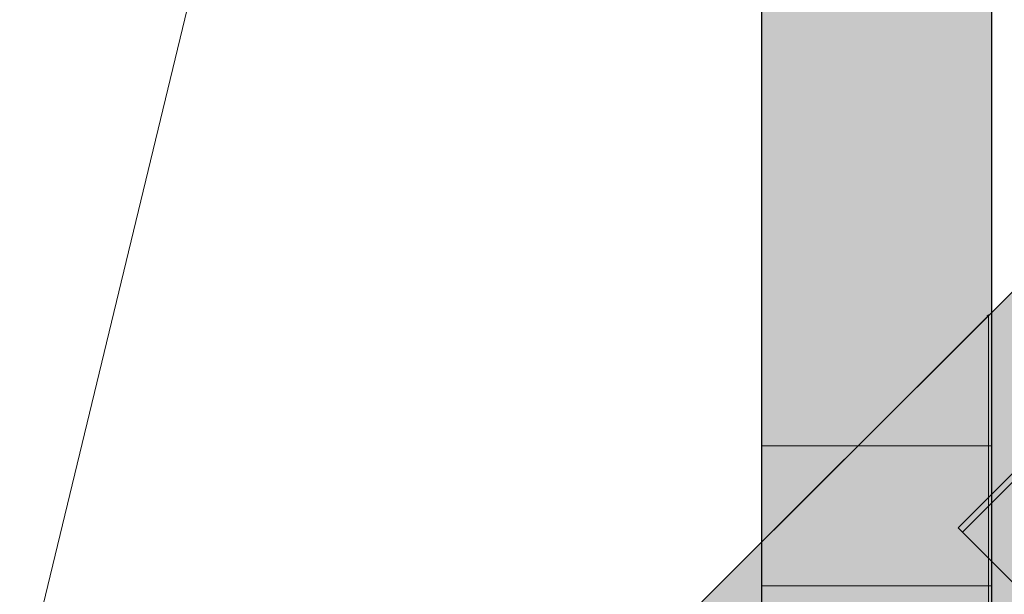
# Model space of a CAD drawing. Header units: millimetres. Extents: x -925 to 33700, y -14775 to 19578.
# Tile 53 of 163: x 5305 to 6529, y 6490 to 7204. Entities that reach past the tile are written whole.
import ezdxf

# ---------------------------------------------------------------- set-up
doc = ezdxf.new("R2010")
doc.units = ezdxf.units.MM
for name, color, linetype in [('FILL-WHITE', 7, 'Continuous'), ('LINE-CORE', 7, 'Continuous'), ('LINE-INK', 7, 'Continuous')]:
    doc.layers.add(name, color=color, linetype=linetype)

msp = doc.modelspace()

# ---------------------------------------------------------------- hatches: boundary and pattern name
at = {"layer": 'FILL-WHITE', "true_color": 0xffffff}
h = msp.add_hatch(color=7, dxfattribs=at)
h.dxf.hatch_style = 1
h.paths.add_polyline_path([(9478, 9805.3), (12447.3, 6836), (12447.3, 3557.6), (11696, 3557.6), (11696, 6275), (10662, 6275), (10662, 6350), (10651.9, 6511.1), (10621.7, 6669.4), (10571.9, 6822.2), (10503.4, 6967), (10417.4, 7101.2), (10315.4, 7222.6), (10199, 7329), (10070.2, 7418.7), (9931.4, 7490.1), (9784.8, 7541.9), (9633, 7573.4), (9478.5, 7584), (9324, 7573.4), (9172.2, 7541.9), (9025.6, 7490.1), (8886.8, 7418.7), (8758, 7329), (8641.6, 7222.6), (8539.6, 7101.2), (8453.6, 6967), (8385.1, 6822.2), (8335.3, 6669.4), (8305.1, 6511.1), (8295, 6350), (8295, 6275), (7261, 6275), (7261, 3557.6), (6508.8, 3557.6), (6508.8, 6836.1)])
h = msp.add_hatch(color=7, dxfattribs=at)
h.dxf.hatch_style = 1
h.paths.add_polyline_path([(9478, 9805.3), (12447.3, 6836), (12447.3, 3557.6), (11696, 3557.6), (11696, 6275), (10662, 6275), (10662, 6350), (10651.9, 6511.1), (10621.7, 6669.4), (10571.9, 6822.2), (10503.4, 6967), (10417.4, 7101.2), (10315.4, 7222.6), (10199, 7329), (10070.2, 7418.7), (9931.4, 7490.1), (9784.8, 7541.9), (9633, 7573.4), (9478.5, 7584), (9324, 7573.4), (9172.2, 7541.9), (9025.6, 7490.1), (8886.8, 7418.7), (8758, 7329), (8641.6, 7222.6), (8539.6, 7101.2), (8453.6, 6967), (8385.1, 6822.2), (8335.3, 6669.4), (8305.1, 6511.1), (8295, 6350), (8295, 6275), (7261, 6275), (7261, 3557.6), (6508.8, 3557.6), (6508.8, 6836.1)])
h = msp.add_hatch(color=7, dxfattribs=at)
h.dxf.hatch_style = 1
h.paths.add_polyline_path([(6471.3, 6572.5), (9478, 9579.2), (12840.7, 6216.5), (12835.2, 6211), (9478, 9568.1), (6476.8, 6567), (6471.3, 6572.5)])
h = msp.add_hatch(color=7, dxfattribs=at)
h.dxf.hatch_style = 1
h.paths.add_polyline_path([(6471.3, 6572.5), (9478, 9579.2), (12840.7, 6216.5), (12835.2, 6211), (9478, 9568.1), (6476.8, 6567), (6471.3, 6572.5)])
h = msp.add_hatch(color=7, dxfattribs=at)
h.dxf.hatch_style = 1
h.paths.add_polyline_path([(9478, 9568.1), (12835.2, 6211), (12702.5, 6078.3), (9478, 9302.8), (6609.5, 6434.3), (6476.8, 6567)])
h = msp.add_hatch(color=7, dxfattribs=at)
h.dxf.hatch_style = 1
h.paths.add_polyline_path([(9478, 9568.1), (12835.2, 6211), (12702.5, 6078.3), (9478, 9302.8), (6609.5, 6434.3), (6476.8, 6567)])
h = msp.add_hatch(color=7, dxfattribs=at)
h.dxf.hatch_style = 1
h.paths.add_polyline_path([(6226.9, 6674.1), (6227, 9227), (6512.7, 9227), (6512.6, 6674.1), (6226.9, 6674.1)])
h = msp.add_hatch(color=7, dxfattribs=at)
h.dxf.hatch_style = 1
h.paths.add_polyline_path([(6227.3, 3350), (6227.3, 9227), (6513, 9227), (6513, 3350), (6227.3, 3350)])
h = msp.add_hatch(color=7, dxfattribs=at)
h.dxf.hatch_style = 1
h.paths.add_polyline_path([(6227.2, 8900.5), (6512.9, 8900.5), (6512.9, 6500), (6227.2, 6500)])
h = msp.add_hatch(color=7, dxfattribs=at)
h.dxf.hatch_style = 1
h.paths.add_polyline_path([(6512.9, 8900.5), (6512.9, 6500), (6227.2, 6500), (6227.2, 8900.5)])
h = msp.add_hatch(color=7, dxfattribs=at)
h.dxf.hatch_style = 1
h.paths.add_polyline_path([(6152.9, 3557.6), (6152.9, 6480.2), (6508.5, 6835.8), (6508.7, 6837.4), (6508.8, 6837.4), (6508.8, 3557.6), (6508.5, 3557.6)])
h = msp.add_hatch(color=7, dxfattribs=at)
h.dxf.hatch_style = 1
h.paths.add_polyline_path([(6508.8, 6836.1), (6508.8, 3557.6), (6152.9, 3557.6), (6152.9, 6480.2)])
h = msp.add_hatch(color=7, dxfattribs=at)
h.dxf.hatch_style = 1
h.paths.add_polyline_path([(6507.2, 6836.1), (6507.2, 6836.3), (6507.2, 6836.5), (6507.2, 6836.5), (6508.8, 6836.1), (6507.2, 6836.1)])
h = msp.add_hatch(color=7, dxfattribs=at)
h.dxf.hatch_style = 1
h.paths.add_polyline_path([(6507.2, 6836.1), (6507.2, 6836.2), (6507.2, 6836.3), (6507.2, 6836.3), (6508.8, 6836.1), (6507.2, 6836.1)])
h = msp.add_hatch(color=7, dxfattribs=at)
h.dxf.hatch_style = 1
h.paths.add_polyline_path([(6226.9, 6674.1), (6512.6, 6674.1), (6512.6, 3350), (6226.9, 3350), (6226.9, 6674.1)])

# ---------------------------------------------------------------- linework, layer by layer
at = {"layer": 'LINE-CORE', "lineweight": 5}
msp.add_lwpolyline([(7261, 3557.6), (6508.8, 3557.6), (6508.8, 6836.1), (9478, 9805.3)], dxfattribs=at)
msp.add_lwpolyline([(7261, 3557.6), (6508.8, 3557.6), (6508.8, 6836.1), (9478, 9805.3)], dxfattribs=at)
for points in [[(6471.3, 6572.5), (9478, 9579.2), (12840.7, 6216.5), (12835.2, 6211), (9478, 9568.1), (6476.8, 6567), (6471.3, 6572.5)], [(6471.3, 6572.5), (9478, 9579.2), (12840.7, 6216.5), (12835.2, 6211), (9478, 9568.1), (6476.8, 6567), (6471.3, 6572.5)], [(9478, 9568.1), (12835.2, 6211), (12835.2, 6211), (12702.5, 6078.3), (9478, 9302.8), (6609.5, 6434.3), (6476.8, 6567)], [(9478, 9568.1), (12835.2, 6211), (12835.2, 6211), (12702.5, 6078.3), (9478, 9302.8), (6609.5, 6434.3), (6476.8, 6567)], [(6226.9, 6674.1), (6227, 9227), (6512.7, 9227), (6512.7, 9227), (6512.7, 9227), (6512.7, 9227), (6512.6, 6674.1), (6226.9, 6674.1), (6226.9, 6674.1), (6226.9, 6674.1)], [(6227.3, 3350), (6227.3, 3350), (6227.3, 9227), (6513, 9227), (6513, 9227), (6513, 9227), (6513, 9227), (6513, 3350), (6227.3, 3350), (6227.3, 3350)], [(6227.2, 8900.5), (6512.9, 8900.5), (6512.9, 8900.5), (6512.9, 6500), (6227.2, 6500)], [(6512.9, 8900.5), (6512.9, 6500), (6227.2, 6500), (6227.2, 8900.5), (6227.2, 8900.5)], [(6152.9, 3557.6), (6152.9, 6480.2), (6508.5, 6835.8), (6508.7, 6837.4), (6508.8, 6837.4), (6508.8, 3557.6), (6508.5, 3557.6), (6152.9, 3557.6)], [(6508.8, 6836.1), (6508.8, 3557.6), (6508.8, 3557.6), (6508.8, 3557.6), (6508.8, 3557.6), (6152.9, 3557.6), (6152.9, 6480.2), (6152.9, 6480.2)], [(6507.2, 6836.1), (6507.2, 6836.3), (6507.2, 6836.5), (6507.2, 6836.5), (6508.8, 6836.1), (6507.2, 6836.1)], [(6507.2, 6836.1), (6507.2, 6836.2), (6507.2, 6836.3), (6507.2, 6836.3), (6508.8, 6836.1), (6507.2, 6836.1)], [(6226.9, 6674.1), (6512.6, 6674.1), (6512.6, 3350), (6512.6, 3350), (6512.6, 3350), (6512.6, 3350), (6226.9, 3350), (6226.9, 6674.1), (6226.9, 6674.1)]]:
    msp.add_lwpolyline(points, close=True, dxfattribs=at)
at = {"layer": 'LINE-INK', "lineweight": 5}
msp.add_line((4525.2, 3128.3), (5658, 7815.9), dxfattribs=at)

doc.saveas('drawing.dxf')
